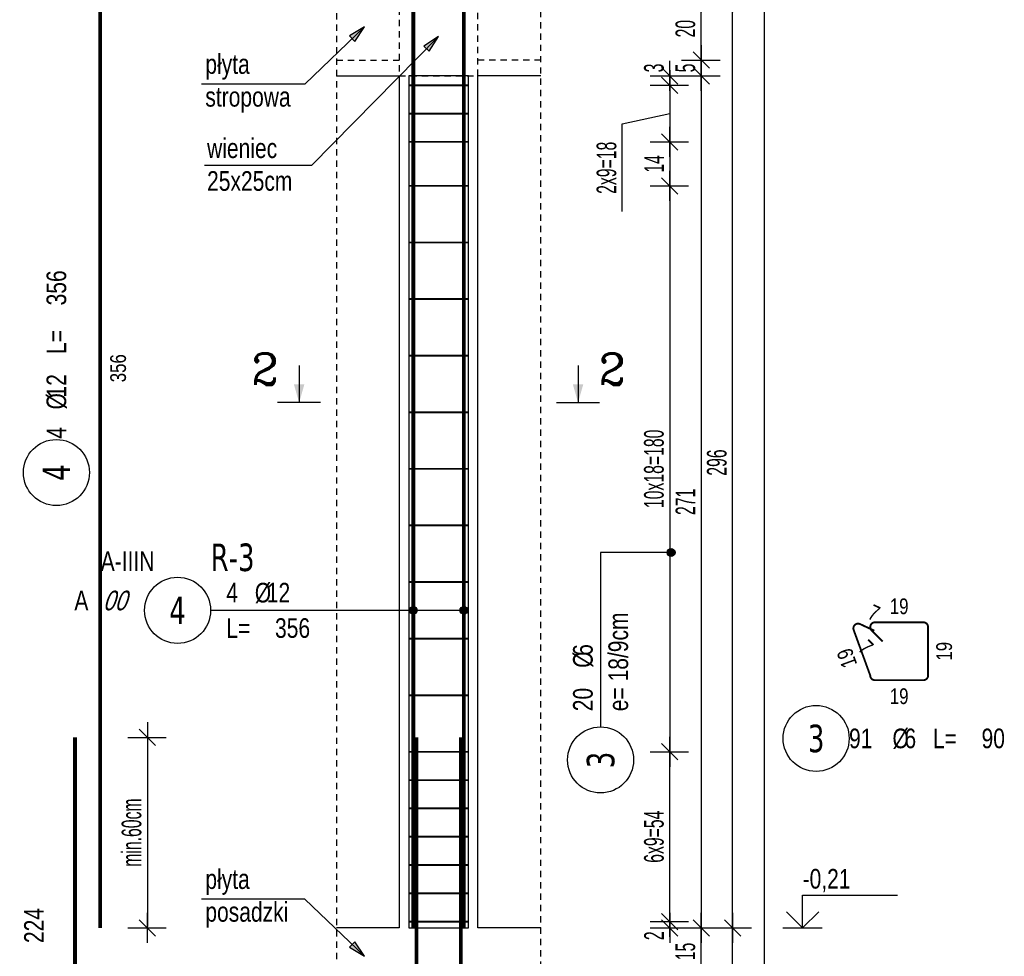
# Model space of a CAD drawing. Header units: millimetres. Extents: x 11988 to 14650, y -1596 to 604.
# Tile 8 of 38: x 12648 to 12961, y -833 to -535. Entities that reach past the tile are written whole.
import ezdxf
from ezdxf.enums import TextEntityAlignment as Align

# ---------------------------------------------------------------- set-up
doc = ezdxf.new("R2010")
doc.units = ezdxf.units.MM
doc.header["$LTSCALE"] = 10
doc.linetypes.add('MP', pattern=[0.36, 0.2, -0.16])
for name, color, linetype in [('BA_txg', 3, 'Continuous'), ('BA_wic', 1, 'Continuous'), ('BA_wis', 2, 'Continuous'), ('BA_wym', 1, 'Continuous'), ('BZ_kot', 7, 'Continuous'), ('BZ_odn', 1, 'Continuous'), ('BZ_opi1', 7, 'Continuous'), ('BZ_opi2', 4, 'Continuous'), ('BZ_opi3', 30, 'Continuous'), ('BZ_opi4', 53, 'Continuous'), ('BZ_P_roz', 11, 'Continuous'), ('BZ_P_wid', 3, 'Continuous'), ('BZ_P_wyc', 134, 'Continuous'), ('BZ_txs', 2, 'Continuous'), ('BZ_wym', 1, 'Continuous')]:
    doc.layers.add(name, color=color, linetype=linetype)
doc.layers.add('BZ_obroz', color=137, linetype='Continuous', plot=False)
doc.layers.add('BZ_pom', color=6, linetype='Continuous', plot=False)
doc.styles.add('BIKTBG', font='tahoma.ttf', dxfattribs={"width": 0.85})
doc.styles.add('BIKTC', font='bikromsw.shx', dxfattribs={"width": 0.85})
doc.styles.add('BIKTS', font='bikromsw.shx', dxfattribs={"width": 0.8})
doc.styles.add('BIKWYM', font='bikromsw.shx', dxfattribs={"width": 0.6})
doc.styles.add('ROMANC', font='ROMANC.SHX')
doc.dimstyles.new('BA_KR_25_cm', dxfattribs={"dimscale": 0.25, "dimtxt": 25, "dimasz": 1.666667, "dimexe": 24, "dimexo": 0, "dimgap": 0, "dimtad": 0, "dimdec": 1, "dimrnd": 0.5, "dimzin": 9, "dimdsep": 46, "dimtxsty": 'BIKWYM', "dimblk": 'WYM-KR', "dimcen": 0, "dimdle": 20, "dimclrd": 256, "dimclre": 256, "dimclrt": 2, "dimadec": 0, "dimazin": 0, "dimtfac": 0.033333, "dimtdec": 1, "dimtmove": 0, "dimatfit": 3, "dimldrblk": 'WYM-KR', "dimfxl": 25, "dimfxlon": 1, "dimtvp": 0.8, "dimtolj": 1, "dimarcsym": 0})
doc.dimstyles.new('BZ_KP_25_cm', dxfattribs={"dimscale": 0.25, "dimtxt": 25, "dimasz": 1.666667, "dimexe": 24, "dimexo": 0, "dimgap": 0, "dimtad": 0, "dimdec": 1, "dimrnd": 0.5, "dimzin": 9, "dimdsep": 46, "dimtxsty": 'BIKWYM', "dimblk": 'WYM-KR', "dimblk1": 'WYM-KP', "dimblk2": 'WYM-KP', "dimsah": 1, "dimcen": 0, "dimdle": 20, "dimclrd": 256, "dimclre": 256, "dimclrt": 7, "dimadec": 0, "dimazin": 0, "dimtfac": 0.033333, "dimtdec": 1, "dimtmove": 0, "dimatfit": 3, "dimldrblk": 'WYM-KP', "dimfxl": 1, "dimtvp": 0.8, "dimtolj": 1, "dimarcsym": 0})
doc.dimstyles.new('BZ_ST_25_cm', dxfattribs={"dimscale": 0.25, "dimtxt": 25, "dimasz": 1.666667, "dimexe": 24, "dimexo": 0, "dimgap": 0, "dimtad": 0, "dimdec": 1, "dimrnd": 0.5, "dimdsep": 46, "dimtxsty": 'BIKWYM', "dimblk": 'WYM-ST', "dimcen": 0, "dimdle": 20, "dimclrd": 256, "dimclre": 256, "dimclrt": 7, "dimadec": 0, "dimazin": 0, "dimtfac": 0.033333, "dimtdec": 1, "dimtix": 1, "dimtmove": 2, "dimatfit": 3, "dimldrblk": 'WYM-ST', "dimfxl": 1, "dimtvp": 0.8, "dimtolj": 1, "dimtzin": 0, "dimarcsym": 0})

# ---------------------------------------------------------------- blocks, each defined once
blk = doc.blocks.new('WYM-ST')
blk.add_hatch(color=256).paths.add_polyline_path([(-13, 2.88), (0, 0), (-13, -2.88)])
blk.add_lwpolyline([(0, 0), (-13, 2.88), (-13, -2.88), (0, 0)])
blk = doc.blocks.new('ST2')
blk.add_line((13.77, 0), (0, 0))
blk.add_solid([(6.84, -1.95), (6.84, 1.95), (0, 0)])
blk = doc.blocks.new('eprzh')
blk.add_line((-47.9, 0), (47.9, 0))
at = {"xscale": 6, "yscale": 6, "zscale": 6, "rotation": 90}
blk.add_blockref('ST2', (0, 0), dxfattribs=at)
at = {"style": 'ROMANC'}
blk.add_attdef('PRZ', text='', height=70, dxfattribs=at).set_placement((76, 39.4), align=Align.CENTER)
blk = doc.blocks.new('WYM-KP')
blk.add_hatch(color=256).paths.add_polyline_path([(3, 0, 1), (-3, 0, 1)])
blk.add_circle((0, 0), 3)
blk = doc.blocks.new('WYM-KR')
at = {"linetype": 'ByBlock'}
blk.add_line((11.52, 0), (-11.52, 0), dxfattribs=at)
at = {"color": 7, "linetype": 'ByBlock'}
blk.add_line((6.24, 6.24), (-6.24, -6.24), dxfattribs=at)
blk = doc.blocks.new('bik_BlkOpPret', base_point=(608.5, -87.83))
at = {"layer": 'BZ_opi1', "style": 'BIKTS', "width": 0.8}
for tag, p in [('SZTUK', (567.31, -85.33)), ('PRZEDR_FI', (581.12, -85.33)), ('PRZEKROJ', (584.93, -85.33)), ('PRZEDR_L', (567.31, -96.58)), ('DLUGOSC', (582.78, -96.58)), ('UWAGA', (567.31, -105.33))]:
    blk.add_attdef(tag, p, '', height=6.25, dxfattribs=at)
at = {"layer": 'BZ_opi2', "style": 'BIKTBG', "width": 0.8}
blk.add_attdef('NUMER', text='', height=8.75, dxfattribs=at).set_placement((551.81, -87.83), align=Align.MIDDLE_CENTER)
at = {"layer": 'BZ_pom', "width": 0.8}
for tag, p, height, style in [('POZYCJA', (562.31, -75.33), 8.75, 'BIKTBG'), ('GATUNEK', (526.97, -75.33), 6.25, 'BIKTS'), ('METODA_L', (520.17, -87.83), 6.25, 'BIKTS'), ('EURO_KOD', (529.45, -87.83), 6.25, 'BIKTS')]:
    blk.add_attdef(tag, p, '', height=height, dxfattribs=dict(at, style=style))
at = {"layer": 'BZ_wym', "width": 0.8}
for tag, p, height, style, flags in [('PRZEDR_NR', (567.31, -114.71), 8.75, 'BIKTBG', 1), ('PRZEDR_SZT', (567.31, -124.08), 6.25, 'BIKTS', 1), ('TYP_PRETA', (567.31, -133.46), 6.25, 'BIKTS', 3), ('EURO_KOD_SEGMENTY', (580.88, -142.83), 6.25, 'BIKTS', 3), ('HAK_1', (567.31, -152.21), 6.25, 'BIKTS', 3), ('HAK_2', (567.31, -161.58), 6.25, 'BIKTS', 3), ('ID', (567.31, -170.96), 6.25, 'BIKTS', 3), ('ID_C', (567.31, -180.33), 6.25, 'BIKTS', 3), ('b_atr_0', (567.31, -189.71), 6.25, 'BIKTS', 3)]:
    blk.add_attdef(tag, p, '', height=height, dxfattribs=dict(at, style=style, flags=flags))
blk = doc.blocks.new('bik_BlkOpPretW', base_point=(917.65, 307.46))
at = {"layer": 'BZ_opi2', "style": 'BIKTBG', "width": 0.8}
blk.add_attdef('NUMER', text='', height=8.75, dxfattribs=at).set_placement((933.15, 307.46), align=Align.MIDDLE_CENTER)
at = {"layer": 'BZ_opi4', "style": 'BIKTS', "width": 0.8}
for tag, p in [('SZTUK', (943.38, 304.33)), ('PRZEDR_FI', (952.43, 304.33)), ('PRZEKROJ', (956.24, 304.33)), ('PRZEDR_L', (970.04, 304.33)), ('DLUGOSC', (985.52, 304.33))]:
    blk.add_attdef(tag, p, '', height=6.25, dxfattribs=at)
at = {"layer": 'BZ_pom', "width": 0.8}
for tag, p, height, style, flags in [('POZYCJA', (943.38, 294.96), 8.75, 'BIKTBG', 3), ('GATUNEK', (943.38, 285.58), 6.25, 'BIKTS', 1), ('METODA_L', (943.38, 266.83), 6.25, 'BIKTS', 3)]:
    blk.add_attdef(tag, p, '', height=height, dxfattribs=dict(at, style=style, flags=flags))
at = {"layer": 'BZ_wym', "width": 0.8}
for tag, p, height, style, flags in [('UWAGA', (943.38, 276.21), 6.25, 'BIKTS', 1), ('TYP_PRETA', (943.38, 257.46), 6.25, 'BIKTS', 3), ('PRZEDR_NR', (943.38, 248.08), 8.75, 'BIKTBG', 1), ('PRZEDR_SZT', (943.38, 238.71), 6.25, 'BIKTS', 1), ('EURO_KOD', (943.38, 229.33), 6.25, 'BIKTS', 3), ('EURO_KOD_SEGMENTY', (956.95, 229.33), 6.25, 'BIKTS', 3), ('HAK_1', (943.38, 219.96), 6.25, 'BIKTS', 3), ('HAK_2', (943.38, 210.58), 6.25, 'BIKTS', 3), ('ID', (943.38, 201.21), 6.25, 'BIKTS', 3), ('ID_C', (943.38, 191.83), 6.25, 'BIKTS', 3), ('b_atr_0', (943.38, 182.46), 6.25, 'BIKTS', 3)]:
    blk.add_attdef(tag, p, '', height=height, dxfattribs=dict(at, style=style, flags=flags))
blk = doc.blocks.new('*D142')
at = {"layer": 'BA_wym', "lineweight": -2}
for p, q in [((12682.55, -763.74), (12694.8, -763.74)), ((12688.8, -764.16), (12688.8, -823.92)), ((12682.55, -824.34), (12694.8, -824.34))]:
    blk.add_line(p, q, dxfattribs=at)
at = {"layer": 'Defpoints', "color": 0}
for p in [(12665.8, -763.74), (12673.8, -824.34), (12688.8, -824.34)]:
    blk.add_point(p, dxfattribs=at)
at = {"layer": 'BA_wym', "lineweight": -2, "xscale": 0.4166666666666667, "yscale": 0.4166666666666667, "zscale": 0.4166666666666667}
for p, rotation in [((12688.8, -763.74), 90), ((12688.8, -824.34), 270)]:
    blk.add_blockref('WYM-KR', p, dxfattribs=dict(at, rotation=rotation))
at = {"layer": 'BA_wym', "color": 2, "insert": (12683.8, -794.04), "char_height": 6.25, "attachment_point": 5, "rotation": 90, "style": 'BIKWYM'}
blk.add_mtext('\\A1;min.60cm', dxfattribs=at)
blk = doc.blocks.new('*D149')
at = {"layer": 'BA_wym', "lineweight": -2}
for p, q in [((12848.67, -822.34), (12860.92, -822.34)), ((12854.92, -821.92), (12854.92, -821.51)), ((12854.92, -822.34), (12854.92, -824.34)), ((12848.67, -824.34), (12860.92, -824.34)), ((12854.92, -824.76), (12854.92, -828.51))]:
    blk.add_line(p, q, dxfattribs=at)
at = {"layer": 'Defpoints', "color": 0}
for p in [(12790.92, -822.34), (12793.92, -824.34), (12854.92, -824.34)]:
    blk.add_point(p, dxfattribs=at)
at = {"layer": 'BA_wym', "lineweight": -2, "xscale": 0.4166666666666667, "yscale": 0.4166666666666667, "zscale": 0.4166666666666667}
for p, rotation in [((12854.92, -822.34), 270), ((12854.92, -824.34), 90)]:
    blk.add_blockref('WYM-KR', p, dxfattribs=dict(at, rotation=rotation))
at = {"layer": 'BA_wym', "color": 2, "insert": (12849.92, -826.84), "char_height": 6.25, "attachment_point": 5, "rotation": 90, "style": 'BIKWYM'}
blk.add_mtext('\\A1;2', dxfattribs=at)
blk = doc.blocks.new('*D150')
at = {"layer": 'BA_wym', "lineweight": -2}
for p, q in [((12848.67, -768.34), (12860.92, -768.34)), ((12854.92, -821.92), (12854.92, -768.76)), ((12848.67, -822.34), (12860.92, -822.34))]:
    blk.add_line(p, q, dxfattribs=at)
at = {"layer": 'Defpoints', "color": 0}
for p in [(12790.92, -768.34), (12854.92, -768.34), (12790.92, -822.34)]:
    blk.add_point(p, dxfattribs=at)
at = {"layer": 'BA_wym', "lineweight": -2, "xscale": 0.4166666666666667, "yscale": 0.4166666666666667, "zscale": 0.4166666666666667}
for p, rotation in [((12854.92, -768.34), 90), ((12854.92, -822.34), 270)]:
    blk.add_blockref('WYM-KR', p, dxfattribs=dict(at, rotation=rotation))
at = {"layer": 'BA_wym', "color": 2, "insert": (12849.92, -795.34), "char_height": 6.25, "attachment_point": 5, "rotation": 90, "style": 'BIKWYM'}
blk.add_mtext('\\A1;6x9=54', dxfattribs=at)
blk = doc.blocks.new('*D151')
at = {"layer": 'BA_wym', "lineweight": -2}
for p, q in [((12848.67, -588.34), (12860.92, -588.34)), ((12854.92, -588.76), (12854.92, -767.92)), ((12848.67, -768.34), (12860.92, -768.34))]:
    blk.add_line(p, q, dxfattribs=at)
at = {"layer": 'Defpoints', "color": 0}
for p in [(12790.92, -588.34), (12790.92, -768.34), (12854.92, -768.34)]:
    blk.add_point(p, dxfattribs=at)
at = {"layer": 'BA_wym', "lineweight": -2, "xscale": 0.4166666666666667, "yscale": 0.4166666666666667, "zscale": 0.4166666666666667}
for p, rotation in [((12854.92, -588.34), 90), ((12854.92, -768.34), 270)]:
    blk.add_blockref('WYM-KR', p, dxfattribs=dict(at, rotation=rotation))
at = {"layer": 'BA_wym', "color": 2, "insert": (12849.92, -678.34), "char_height": 6.25, "attachment_point": 5, "rotation": 90, "style": 'BIKWYM'}
blk.add_mtext('\\A1;10x18=180', dxfattribs=at)
blk = doc.blocks.new('*D152')
at = {"layer": 'BA_wym', "lineweight": -2}
for p, q in [((12848.67, -556.34), (12860.92, -556.34)), ((12854.92, -556.76), (12854.92, -573.92)), ((12839.84, -568.66), (12854.92, -565.34)), ((12839.84, -596.51), (12839.84, -568.66)), ((12848.67, -574.34), (12860.92, -574.34))]:
    blk.add_line(p, q, dxfattribs=at)
at = {"layer": 'Defpoints', "color": 0}
for p in [(12790.92, -556.34), (12790.92, -574.34), (12854.92, -574.34)]:
    blk.add_point(p, dxfattribs=at)
at = {"layer": 'BA_wym', "lineweight": -2, "xscale": 0.4166666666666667, "yscale": 0.4166666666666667, "zscale": 0.4166666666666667}
for p, rotation in [((12854.92, -556.34), 90), ((12854.92, -574.34), 270)]:
    blk.add_blockref('WYM-KR', p, dxfattribs=dict(at, rotation=rotation))
at = {"layer": 'BA_wym', "color": 2, "insert": (12834.84, -582.59), "char_height": 6.25, "attachment_point": 5, "rotation": 90, "style": 'BIKWYM'}
blk.add_mtext('\\A1;2x9=18', dxfattribs=at)
blk = doc.blocks.new('*D153')
at = {"layer": 'BA_wym', "lineweight": -2}
for p, q in [((12854.92, -552.92), (12854.92, -549.17)), ((12848.67, -553.34), (12860.92, -553.34)), ((12854.92, -556.34), (12854.92, -553.34)), ((12848.67, -556.34), (12860.92, -556.34)), ((12854.92, -556.76), (12854.92, -557.17))]:
    blk.add_line(p, q, dxfattribs=at)
at = {"layer": 'Defpoints', "color": 0}
for p in [(12813.92, -553.34), (12854.92, -553.34), (12790.92, -556.34)]:
    blk.add_point(p, dxfattribs=at)
at = {"layer": 'BA_wym', "lineweight": -2, "xscale": 0.4166666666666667, "yscale": 0.4166666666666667, "zscale": 0.4166666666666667}
for p, rotation in [((12854.92, -553.34), 270), ((12854.92, -556.34), 90)]:
    blk.add_blockref('WYM-KR', p, dxfattribs=dict(at, rotation=rotation))
at = {"layer": 'BA_wym', "color": 2, "insert": (12849.92, -550.84), "char_height": 6.25, "attachment_point": 5, "rotation": 90, "style": 'BIKWYM'}
blk.add_mtext('\\A1;3', dxfattribs=at)
blk = doc.blocks.new('bik_BlkOpPretU', base_point=(1570.94, 615.52))
at = {"layer": 'BZ_opi2', "style": 'BIKTBG', "width": 0.8}
blk.add_attdef('NUMER', text='', height=8.75, dxfattribs=at).set_placement((1514.25, 615.52), align=Align.MIDDLE_CENTER)
at = {"layer": 'BZ_opi4', "style": 'BIKTS', "width": 0.8}
for tag, p in [('SZTUK', (1529.75, 618.02)), ('PRZEDR_FI', (1538.8, 618.02)), ('PRZEKROJ', (1542.61, 618.02)), ('PRZEDR_L', (1529.75, 606.77)), ('DLUGOSC', (1545.23, 606.77)), ('UWAGA', (1529.75, 598.02))]:
    blk.add_attdef(tag, p, '', height=6.25, dxfattribs=at)
at = {"layer": 'BZ_pom', "width": 0.8}
for tag, p, height, style in [('POZYCJA', (1524.75, 628.02), 8.75, 'BIKTBG'), ('GATUNEK', (1483.8, 628.02), 6.25, 'BIKTS'), ('METODA_L', (1489.99, 615.52), 6.25, 'BIKTS')]:
    blk.add_attdef(tag, p, '', height=height, dxfattribs=dict(at, style=style))
at = {"layer": 'BZ_wym', "width": 0.8}
for tag, p, height, style, flags in [('PRZEDR_NR', (1529.75, 588.65), 8.75, 'BIKTBG', 1), ('PRZEDR_SZT', (1529.75, 579.27), 6.25, 'BIKTS', 1), ('TYP_PRETA', (1529.75, 569.9), 6.25, 'BIKTS', 3), ('EURO_KOD', (1529.75, 560.52), 6.25, 'BIKTS', 3), ('EURO_KOD_SEGMENTY', (1544.75, 560.52), 6.25, 'BIKTS', 3), ('HAK_1', (1529.75, 551.15), 6.25, 'BIKTS', 3), ('HAK_2', (1529.75, 541.77), 6.25, 'BIKTS', 3), ('ID', (1529.75, 532.4), 6.25, 'BIKTS', 3), ('ID_C', (1529.75, 523.02), 6.25, 'BIKTS', 3), ('b_atr_0', (1529.75, 513.65), 6.25, 'BIKTS', 3)]:
    blk.add_attdef(tag, p, '', height=height, dxfattribs=dict(at, style=style, flags=flags))
blk = doc.blocks.new('*D171')
at = {"layer": 'BA_wym', "lineweight": -2}
for p, q in [((12858.67, -824.34), (12870.92, -824.34)), ((12864.92, -838.92), (12864.92, -824.76)), ((12858.67, -839.34), (12870.92, -839.34))]:
    blk.add_line(p, q, dxfattribs=at)
at = {"layer": 'Defpoints', "color": 0}
for p in [(12813.92, -824.34), (12864.92, -824.34), (12813.92, -839.34)]:
    blk.add_point(p, dxfattribs=at)
at = {"layer": 'BA_wym', "lineweight": -2, "xscale": 0.4166666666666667, "yscale": 0.4166666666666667, "zscale": 0.4166666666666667}
for p, rotation in [((12864.92, -824.34), 90), ((12864.92, -839.34), 270)]:
    blk.add_blockref('WYM-KR', p, dxfattribs=dict(at, rotation=rotation))
at = {"layer": 'BA_wym', "color": 2, "insert": (12859.92, -831.84), "char_height": 6.25, "attachment_point": 5, "rotation": 90, "style": 'BIKWYM'}
blk.add_mtext('\\A1;15', dxfattribs=at)
blk = doc.blocks.new('*D172')
at = {"layer": 'BA_wym', "lineweight": -2}
for p, q in [((12858.67, -553.34), (12870.92, -553.34)), ((12864.92, -553.76), (12864.92, -823.92)), ((12858.67, -824.34), (12870.92, -824.34))]:
    blk.add_line(p, q, dxfattribs=at)
at = {"layer": 'Defpoints', "color": 0}
for p in [(12813.92, -553.34), (12813.92, -824.34), (12864.92, -824.34)]:
    blk.add_point(p, dxfattribs=at)
at = {"layer": 'BA_wym', "lineweight": -2, "xscale": 0.4166666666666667, "yscale": 0.4166666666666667, "zscale": 0.4166666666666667}
for p, rotation in [((12864.92, -553.34), 90), ((12864.92, -824.34), 270)]:
    blk.add_blockref('WYM-KR', p, dxfattribs=dict(at, rotation=rotation))
at = {"layer": 'BA_wym', "color": 2, "insert": (12859.92, -688.84), "char_height": 6.25, "attachment_point": 5, "rotation": 90, "style": 'BIKWYM'}
blk.add_mtext('\\A1;271', dxfattribs=at)
blk = doc.blocks.new('*D173')
at = {"layer": 'BA_wym', "lineweight": -2}
for p, q in [((12858.67, -548.34), (12870.92, -548.34)), ((12864.92, -548.76), (12864.92, -552.92)), ((12858.67, -553.34), (12870.92, -553.34))]:
    blk.add_line(p, q, dxfattribs=at)
at = {"layer": 'Defpoints', "color": 0}
for p in [(12813.92, -548.34), (12813.92, -553.34), (12864.92, -553.34)]:
    blk.add_point(p, dxfattribs=at)
at = {"layer": 'BA_wym', "lineweight": -2, "xscale": 0.4166666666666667, "yscale": 0.4166666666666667, "zscale": 0.4166666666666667}
for p, rotation in [((12864.92, -548.34), 90), ((12864.92, -553.34), 270)]:
    blk.add_blockref('WYM-KR', p, dxfattribs=dict(at, rotation=rotation))
at = {"layer": 'BA_wym', "color": 2, "insert": (12859.92, -550.84), "char_height": 6.25, "attachment_point": 5, "rotation": 90, "style": 'BIKWYM'}
blk.add_mtext('\\A1;5', dxfattribs=at)
blk = doc.blocks.new('*D174')
at = {"layer": 'BA_wym', "lineweight": -2}
for p, q in [((12858.67, -528.34), (12870.92, -528.34)), ((12864.92, -547.92), (12864.92, -528.76)), ((12858.67, -548.34), (12870.92, -548.34))]:
    blk.add_line(p, q, dxfattribs=at)
at = {"layer": 'Defpoints', "color": 0}
for p in [(12813.92, -528.34), (12864.92, -528.34), (12813.92, -548.34)]:
    blk.add_point(p, dxfattribs=at)
at = {"layer": 'BA_wym', "lineweight": -2, "xscale": 0.4166666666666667, "yscale": 0.4166666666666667, "zscale": 0.4166666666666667}
for p, rotation in [((12864.92, -528.34), 90), ((12864.92, -548.34), 270)]:
    blk.add_blockref('WYM-KR', p, dxfattribs=dict(at, rotation=rotation))
at = {"layer": 'BA_wym', "color": 2, "insert": (12859.92, -538.34), "char_height": 6.25, "attachment_point": 5, "rotation": 90, "style": 'BIKWYM'}
blk.add_mtext('\\A1;20', dxfattribs=at)
blk = doc.blocks.new('*D185')
at = {"layer": 'BA_wym', "lineweight": -2}
for p, q in [((12868.67, -824.34), (12880.92, -824.34)), ((12874.92, -907.92), (12874.92, -824.76)), ((12868.67, -908.34), (12880.92, -908.34))]:
    blk.add_line(p, q, dxfattribs=at)
at = {"layer": 'Defpoints', "color": 0}
for p in [(12813.92, -824.34), (12874.92, -824.34), (12813.92, -908.34)]:
    blk.add_point(p, dxfattribs=at)
at = {"layer": 'BA_wym', "lineweight": -2, "xscale": 0.4166666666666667, "yscale": 0.4166666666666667, "zscale": 0.4166666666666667}
for p, rotation in [((12874.92, -824.34), 90), ((12874.92, -908.34), 270)]:
    blk.add_blockref('WYM-KR', p, dxfattribs=dict(at, rotation=rotation))
at = {"layer": 'BA_wym', "color": 2, "insert": (12869.92, -866.34), "char_height": 6.25, "attachment_point": 5, "rotation": 90, "style": 'BIKWYM'}
blk.add_mtext('\\A1;84', dxfattribs=at)
blk = doc.blocks.new('*D186')
at = {"layer": 'BA_wym', "lineweight": -2}
for p, q in [((12868.67, -528.34), (12880.92, -528.34)), ((12874.92, -823.92), (12874.92, -528.76)), ((12868.67, -824.34), (12880.92, -824.34))]:
    blk.add_line(p, q, dxfattribs=at)
at = {"layer": 'Defpoints', "color": 0}
for p in [(12813.92, -528.34), (12874.92, -528.34), (12813.92, -824.34)]:
    blk.add_point(p, dxfattribs=at)
at = {"layer": 'BA_wym', "lineweight": -2, "xscale": 0.4166666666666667, "yscale": 0.4166666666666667, "zscale": 0.4166666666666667}
for p, rotation in [((12874.92, -528.34), 90), ((12874.92, -824.34), 270)]:
    blk.add_blockref('WYM-KR', p, dxfattribs=dict(at, rotation=rotation))
at = {"layer": 'BA_wym', "color": 2, "insert": (12869.92, -676.34), "char_height": 6.25, "attachment_point": 5, "rotation": 90, "style": 'BIKWYM'}
blk.add_mtext('\\A1;296', dxfattribs=at)
blk = doc.blocks.new('*D190')
at = {"layer": 'BA_wym', "lineweight": -2}
for p, q in [((12878.67, 470.66), (12890.92, 470.66)), ((12884.92, 470.24), (12884.92, -947.92)), ((12878.67, -948.34), (12890.92, -948.34))]:
    blk.add_line(p, q, dxfattribs=at)
at = {"layer": 'Defpoints', "color": 0}
for p in [(12813.92, 470.66), (12813.92, -948.34), (12884.92, -948.34)]:
    blk.add_point(p, dxfattribs=at)
at = {"layer": 'BA_wym', "lineweight": -2, "xscale": 0.4166666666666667, "yscale": 0.4166666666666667, "zscale": 0.4166666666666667}
for p, rotation in [((12884.92, 470.66), 90), ((12884.92, -948.34), 270)]:
    blk.add_blockref('WYM-KR', p, dxfattribs=dict(at, rotation=rotation))
at = {"layer": 'BA_wym', "color": 2, "insert": (12879.92, -238.84), "char_height": 6.25, "attachment_point": 5, "rotation": 90, "style": 'BIKWYM'}
blk.add_mtext('\\A1;1419', dxfattribs=at)
blk = doc.blocks.new('*U29')
for p, q in [((0, 4.17), (12.08, 4.17)), ((0, 0), (0, 4.17))]:
    blk.add_line(p, q)
at = {"color": 1}
blk.add_line((-2.5, 0), (2.5, 0), dxfattribs=at)
blk.add_lwpolyline([(-2.06, 2.06), (0, 0), (2.06, 2.06)])
at = {"style": 'BIKTS', "width": 0.8}
blk.add_attdef('POZIOM', text='', height=2.5, dxfattribs=at).set_placement((0, 6.25), align=Align.MIDDLE_LEFT)
blk = doc.blocks.new('*D194')
at = {"layer": 'BA_wym', "lineweight": -2}
for p, q in [((12848.67, -574.34), (12860.92, -574.34)), ((12854.92, -574.76), (12854.92, -587.92)), ((12848.67, -588.34), (12860.92, -588.34))]:
    blk.add_line(p, q, dxfattribs=at)
at = {"layer": 'Defpoints', "color": 0}
for p in [(12790.92, -574.34), (12790.92, -588.34), (12854.92, -588.34)]:
    blk.add_point(p, dxfattribs=at)
at = {"layer": 'BA_wym', "lineweight": -2, "xscale": 0.4166666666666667, "yscale": 0.4166666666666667, "zscale": 0.4166666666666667}
for p, rotation in [((12854.92, -574.34), 90), ((12854.92, -588.34), 270)]:
    blk.add_blockref('WYM-KR', p, dxfattribs=dict(at, rotation=rotation))
at = {"layer": 'BA_wym', "color": 2, "insert": (12849.92, -581.34), "char_height": 6.25, "attachment_point": 5, "rotation": 90, "style": 'BIKWYM'}
blk.add_mtext('\\A1;14', dxfattribs=at)

msp = doc.modelspace()

# ---------------------------------------------------------------- linework, layer by layer
at = {"layer": 'BA_wic', "linetype": 'MP'}
for points in [[(12748.92, 478.16), (12748.92, -955.84)], [(12813.92, -955.84), (12813.92, 478.16)], [(12768.92, -528.34), (12768.92, -553.34), (12793.92, -553.34), (12793.92, -528.34), (12768.92, -528.34)], [(12748.92, -548.34), (12768.92, -548.34)], [(12813.92, -548.34), (12793.92, -548.34)]]:
    msp.add_lwpolyline(points, dxfattribs=at)
at = {"layer": 'BA_wis'}
for points in [[(12748.92, -553.34), (12768.92, -553.34)], [(12768.92, -553.34), (12768.92, -824.34)], [(12793.92, -824.34), (12793.92, -553.34)], [(12813.92, -553.34), (12793.92, -553.34)], [(12768.92, -824.34), (12748.92, -824.34)], [(12813.92, -824.34), (12793.92, -824.34)]]:
    msp.add_lwpolyline(points, dxfattribs=at)
at = {"layer": 'BZ_obroz'}
msp.add_lwpolyline([(12771.92, -824.34), (12790.92, -824.34), (12790.92, -553.34), (12771.92, -553.34)], close=True, dxfattribs=at)
at = {"layer": 'BZ_odn', "color": 252}
for centre in [(12659.87, -679.51), (12901.48, -764.08), (12832.92, -770.93)]:
    msp.add_circle(centre, 10.5, dxfattribs=at)
at = {"layer": 'BZ_odn'}
msp.add_circle((12698.42, -723.34), 10.5, dxfattribs=at)
at = {"layer": 'BZ_P_roz', "const_width": 0.6}
for points in [[(12771.92, -556.34), (12790.92, -556.34)], [(12771.92, -565.34), (12790.92, -565.34)], [(12771.92, -574.34), (12790.92, -574.34)], [(12771.92, -588.34), (12790.92, -588.34)], [(12771.92, -606.34), (12790.92, -606.34)], [(12771.92, -624.34), (12790.92, -624.34)], [(12771.92, -642.34), (12790.92, -642.34)], [(12771.92, -660.34), (12790.92, -660.34)], [(12771.92, -678.34), (12790.92, -678.34)], [(12771.92, -696.34), (12790.92, -696.34)], [(12771.92, -714.34), (12790.92, -714.34)], [(12771.92, -732.34), (12790.92, -732.34)], [(12771.92, -750.34), (12790.92, -750.34)], [(12771.92, -768.34), (12790.92, -768.34)], [(12771.92, -777.34), (12790.92, -777.34)], [(12771.92, -786.34), (12790.92, -786.34)], [(12771.92, -795.34), (12790.92, -795.34)], [(12771.92, -804.34), (12790.92, -804.34)], [(12771.92, -813.34), (12790.92, -813.34)], [(12771.92, -822.34), (12790.92, -822.34)]]:
    msp.add_lwpolyline(points, dxfattribs=at)
at = {"layer": 'BZ_P_wid', "const_width": 1.2}
for points in [[(12773.38, -468.34), (12773.38, -824.34)], [(12789.46, -468.34), (12789.46, -824.34)]]:
    msp.add_lwpolyline(points, dxfattribs=at)
for points in [[(12788.46, -763.74), (12788.46, -937.14, -0.414214), (12784.86, -940.74), (12743.46, -940.74)], [(12774.38, -763.74), (12774.38, -937.14, 0.414214), (12777.98, -940.74), (12819.38, -940.74)]]:
    msp.add_lwpolyline(points, format="xyb", dxfattribs=at)
at = {"layer": 'BZ_P_wyc', "linetype": 'Continuous', "const_width": 1.2}
msp.add_lwpolyline([(12673.8, -468.34), (12673.8, -824.34)], dxfattribs=at)
at = {"layer": 'BZ_P_wyc', "linetype": 'Continuous'}
for points, const_width in [([(12919.99, -729.82), (12915.45, -727.71, 0.668179), (12913.41, -729.58), (12918.68, -744.05, 0.414214), (12920.18, -745.55), (12935.58, -745.55, 0.414214), (12937.08, -744.05), (12937.08, -728.65, 0.414214), (12935.58, -727.15), (12920.18, -727.15, 0.668179), (12919.12, -729.72), (12922.65, -733.25)], 0.6), ([(12665.8, -763.74), (12665.8, -937.14, 0.414214), (12669.4, -940.74), (12710.8, -940.74)], 1.2)]:
    msp.add_lwpolyline(points, format="xyb", dxfattribs=dict(at, const_width=const_width))

# ---------------------------------------------------------------- block references
ref = msp.add_blockref('bik_BlkOpPretW', (12659.87, -695.01), dxfattribs=dict(rotation=90))
ref.add_attrib('NUMER', '4', dxfattribs={"layer": 'BZ_opi2', "height": 8.75, "rotation": 90, "style": 'BIKTBG', "width": 0.8}).set_placement((12659.87, -679.51), align=Align.MIDDLE_CENTER)
ref.add_attrib('SZTUK', '4', (12662.99, -668.74), dxfattribs={"layer": 'BZ_opi4', "height": 6.25, "rotation": 90, "style": 'BIKTS', "width": 0.8})
ref.add_attrib('PRZEKROJ', '12', (12662.99, -655.65), dxfattribs={"layer": 'BZ_opi4', "height": 6.25, "rotation": 90, "style": 'BIKTS', "width": 0.8})
ref.add_attrib('DLUGOSC', '356', (12662.99, -626.36), dxfattribs={"layer": 'BZ_opi4', "height": 6.25, "rotation": 90, "style": 'BIKTS', "width": 0.8})
ref.add_attrib('PRZEDR_FI', '%%c', (12662.99, -659.46), dxfattribs={"layer": 'BZ_opi4', "height": 6.25, "rotation": 90, "style": 'BIKTS', "width": 0.8})
ref.add_attrib('PRZEDR_L', 'L=', (12662.99, -641.84), dxfattribs={"layer": 'BZ_opi4', "height": 6.25, "rotation": 90, "style": 'BIKTS', "width": 0.8})
ref = msp.add_blockref('bik_BlkOpPret', (12752.73, -723.34))
ref.add_attrib('NUMER', '4', dxfattribs={"layer": 'BZ_opi2', "height": 8.75, "style": 'BIKTBG', "width": 0.8}).set_placement((12698.42, -723.34), align=Align.MIDDLE_CENTER)
ref.add_attrib('POZYCJA', 'R-3', (12708.92, -710.84), dxfattribs={"layer": 'BZ_pom', "height": 8.75, "style": 'BIKTBG', "width": 0.8})
ref.add_attrib('SZTUK', '4', (12713.92, -720.84), dxfattribs={"layer": 'BZ_opi1', "height": 6.25, "style": 'BIKTS', "width": 0.8})
ref.add_attrib('GATUNEK', 'A-IIIN', (12673.97, -710.84), dxfattribs={"layer": 'BZ_pom', "height": 6.25, "style": 'BIKTS', "width": 0.8})
ref.add_attrib('PRZEKROJ', '12', (12726.78, -720.84), dxfattribs={"layer": 'BZ_opi1', "height": 6.25, "style": 'BIKTS', "width": 0.8})
ref.add_attrib('DLUGOSC', '356', (12729.4, -732.09), dxfattribs={"layer": 'BZ_opi1', "height": 6.25, "style": 'BIKTS', "width": 0.8})
ref.add_attrib('METODA_L', 'A', (12665.59, -723.34), dxfattribs={"layer": 'BZ_pom', "height": 6.25, "style": 'BIKTS', "width": 0.8})
ref.add_attrib('PRZEDR_FI', '%%c', (12722.97, -720.84), dxfattribs={"layer": 'BZ_opi1', "height": 6.25, "style": 'BIKTS', "width": 0.8})
ref.add_attrib('PRZEDR_L', 'L=', (12713.92, -732.09), dxfattribs={"layer": 'BZ_opi1', "height": 6.25, "style": 'BIKTS', "width": 0.8})
ref.add_attrib('EURO_KOD', '00', (12674.63, -723.34), dxfattribs={"layer": 'BZ_pom', "height": 6.25, "style": 'BIKTS', "oblique": 18, "width": 0.8})
ref = msp.add_blockref('bik_BlkOpPretU', (12832.92, -704.95), dxfattribs=dict(rotation=90))
ref.add_attrib('NUMER', '3', dxfattribs={"layer": 'BZ_opi2', "height": 8.75, "rotation": 90, "style": 'BIKTBG', "width": 0.8}).set_placement((12832.92, -770.93), align=Align.MIDDLE_CENTER)
ref.add_attrib('SZTUK', '20', (12830.42, -755.43), dxfattribs={"layer": 'BZ_opi4', "height": 6.25, "rotation": 90, "style": 'BIKTS', "width": 0.8})
ref.add_attrib('PRZEKROJ', '6', (12830.42, -737.81), dxfattribs={"layer": 'BZ_opi4', "height": 6.25, "rotation": 90, "style": 'BIKTS', "width": 0.8})
ref.add_attrib('UWAGA', 'e= 18/9cm', (12841.67, -755.43), dxfattribs={"layer": 'BZ_opi4', "height": 6.25, "rotation": 90, "style": 'BIKTS', "width": 0.8})
ref.add_attrib('PRZEDR_FI', '%%c', (12830.42, -741.62), dxfattribs={"layer": 'BZ_opi4', "height": 6.25, "rotation": 90, "style": 'BIKTS', "width": 0.8})
ref = msp.add_blockref('bik_BlkOpPretW', (12885.98, -764.08))
ref.add_attrib('NUMER', '3', dxfattribs={"layer": 'BZ_opi2', "height": 8.75, "style": 'BIKTBG', "width": 0.8}).set_placement((12901.48, -764.08), align=Align.MIDDLE_CENTER)
ref.add_attrib('SZTUK', '91', (12911.94, -767.2), dxfattribs={"layer": 'BZ_opi4', "height": 6.25, "style": 'BIKTS', "width": 0.8})
ref.add_attrib('PRZEKROJ', '6', (12929.56, -767.2), dxfattribs={"layer": 'BZ_opi4', "height": 6.25, "style": 'BIKTS', "width": 0.8})
ref.add_attrib('DLUGOSC', '90', (12954.08, -767.2), dxfattribs={"layer": 'BZ_opi4', "height": 6.25, "style": 'BIKTS', "width": 0.8})
ref.add_attrib('PRZEDR_FI', '%%c', (12925.75, -767.2), dxfattribs={"layer": 'BZ_opi4', "height": 6.25, "style": 'BIKTS', "width": 0.8})
ref.add_attrib('PRZEDR_L', 'L=', (12938.6, -767.2), dxfattribs={"layer": 'BZ_opi4', "height": 6.25, "style": 'BIKTS', "width": 0.8})
ref = msp.add_blockref('bik_BlkOpPretW', (12652.73, -897.62), dxfattribs=dict(rotation=90))
ref.add_attrib('NUMER', '2', dxfattribs={"layer": 'BZ_opi2', "height": 8.75, "rotation": 90, "style": 'BIKTBG', "width": 0.8}).set_placement((12652.73, -882.12), align=Align.MIDDLE_CENTER)
ref.add_attrib('SZTUK', '4', (12655.86, -871.54), dxfattribs={"layer": 'BZ_opi4', "height": 6.25, "rotation": 90, "style": 'BIKTS', "width": 0.8})
ref.add_attrib('PRZEKROJ', '12', (12655.86, -858.45), dxfattribs={"layer": 'BZ_opi4', "height": 6.25, "rotation": 90, "style": 'BIKTS', "width": 0.8})
ref.add_attrib('DLUGOSC', '224', (12655.86, -829.16), dxfattribs={"layer": 'BZ_opi4', "height": 6.25, "rotation": 90, "style": 'BIKTS', "width": 0.8})
ref.add_attrib('PRZEDR_FI', '%%c', (12655.86, -862.25), dxfattribs={"layer": 'BZ_opi4', "height": 6.25, "rotation": 90, "style": 'BIKTS', "width": 0.8})
ref.add_attrib('PRZEDR_L', 'L=', (12655.86, -844.64), dxfattribs={"layer": 'BZ_opi4', "height": 6.25, "rotation": 90, "style": 'BIKTS', "width": 0.8})
at = {"layer": 'BA_txg'}
ref = msp.add_blockref('eprzh', (12737.07, -657.29), dxfattribs=dict(at, xscale=-0.142857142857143, yscale=0.1428571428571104, zscale=0.142857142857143))
ref.add_attrib('PRZ', '2', dxfattribs={"layer": '0', "height": 10, "style": 'ROMANC'}).set_placement((12726.22, -651.65), align=Align.CENTER)
at = {"layer": 'BA_txg', "xscale": 0.142857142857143, "yscale": 0.142857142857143, "zscale": 0.142857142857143}
msp.add_blockref('eprzh', (12825.77, -657.29), dxfattribs=at).add_auto_attribs({'PRZ': '2'})
at = {"layer": 'BZ_kot', "xscale": 2.5, "yscale": 2.5, "zscale": 2.5}
msp.add_blockref('*U29', (12897.17, -824.34), dxfattribs=at).add_auto_attribs({'POZIOM': '-0,21'})

# ---------------------------------------------------------------- texts
at = {"layer": 'BZ_opi3', "style": 'BIKTC', "width": 0.8}
for s, rotation, p in [('356', 90.0002, (12679.5, -646.34)), ('19', 359.9998, (12927.88, -722.05)), ('7', 334.9998, (12919.88, -724.15)), ('7', 315, (12917.28, -735.09)), ('19', 109.9998, (12911.25, -738.56)), ('19', 90, (12942.18, -736.35))]:
    msp.add_text(s, height=5, rotation=rotation, dxfattribs=at).set_placement(p, align=Align.MIDDLE_CENTER)
msp.add_text('19', height=5, dxfattribs=at).set_placement((12927.88, -750.65), align=Align.MIDDLE_CENTER)
at = {"layer": 'BZ_txs', "char_height": 6.25, "width": 113.0116, "attachment_point": 1, "style": 'BIKTS'}
for s, insert in [('płyta\\Pstropowa', (12707.24, -546.46)), ('wieniec\\P25x25cm', (12707.79, -573.24)), ('płyta\\Pposadzki', (12707.24, -805.7))]:
    msp.add_mtext(s, dxfattribs=dict(at, insert=insert))

# ---------------------------------------------------------------- dimensions: what is measured, and where the dimension line sits
at = {"layer": 'BA_wym'}
for base, p1, p2, override, picture, middle in [((12884.92, -948.34), (12813.92, 470.66), (12813.92, -948.34), {"dimrnd": 1, "dimblk": 'WYM-KR', "dimatfit": 1}, '*D190', (12879.92, -238.84)), ((12864.92, -528.34), (12813.92, -548.34), (12813.92, -528.34), {"dimatfit": 1}, '*D174', (12859.92, -538.34)), ((12874.92, -528.34), (12813.92, -824.34), (12813.92, -528.34), {"dimrnd": 1, "dimblk": 'WYM-KR', "dimatfit": 1}, '*D186', (12869.92, -676.34)), ((12864.92, -553.34), (12813.92, -548.34), (12813.92, -553.34), {"dimatfit": 1}, '*D173', (12859.92, -550.84)), ((12864.92, -824.34), (12813.92, -553.34), (12813.92, -824.34), {"dimrnd": 1, "dimatfit": 1}, '*D172', (12859.92, -688.84)), ((12854.92, -824.34), (12790.92, -822.34), (12793.92, -824.34), {"dimatfit": 1}, '*D149', (12849.92, -826.84)), ((12864.92, -824.34), (12813.92, -839.34), (12813.92, -824.34), {"dimatfit": 1}, '*D171', (12859.92, -831.84)), ((12874.92, -824.34), (12813.92, -908.34), (12813.92, -824.34), {"dimatfit": 1}, '*D185', (12869.92, -866.34))]:
    dim = msp.add_linear_dim(base=base, p1=p1, p2=p2, angle=90, dimstyle='BA_KR_25_cm', override=override, dxfattribs=at)
    dim.commit()
    dim.dimension.update_dxf_attribs({"geometry": picture, "text_midpoint": middle})
for base, p1, p2, override, picture, middle in [((12854.92, -553.34), (12790.92, -556.34), (12813.92, -553.34), {"dimrnd": 1, "dimatfit": 1}, '*D153', (12854.92, -550.84)), ((12854.92, -588.34), (12790.92, -574.34), (12790.92, -588.34), {"dimtxsty": 'BIKWYM', "dimatfit": 1}, '*D194', (12854.92, -581.34))]:
    dim = msp.add_linear_dim(base=base, p1=p1, p2=p2, angle=90, dimstyle='BA_KR_25_cm', override=override, dxfattribs=at)
    dim.commit()
    dim.dimension.update_dxf_attribs({"geometry": picture, "text_midpoint": middle, "dimtype": 160})
dim = msp.add_linear_dim(base=(12854.92, -574.34), p1=(12790.92, -556.34), p2=(12790.92, -574.34), angle=90, text='2x9=18', dimstyle='BA_KR_25_cm', override={"dimtxsty": 'BIKWYM', "dimtmove": 1, "dimatfit": 1}, dxfattribs=at)
dim.commit()
dim.dimension.update_dxf_attribs({"geometry": '*D152', "text_midpoint": (12839.84, -568.66), "dimtype": 160})
for base, p1, p2, text, picture, middle in [((12854.92, -768.34), (12790.92, -588.34), (12790.92, -768.34), '10x18=<>', '*D151', (12849.92, -678.34)), ((12688.8, -824.34), (12665.8, -763.74), (12673.8, -824.34), 'min.60cm', '*D142', (12683.8, -794.04)), ((12854.92, -768.34), (12790.92, -822.34), (12790.92, -768.34), '6x9=<>', '*D150', (12849.92, -795.34))]:
    dim = msp.add_linear_dim(base=base, p1=p1, p2=p2, angle=90, text=text, dimstyle='BA_KR_25_cm', override={"dimtxsty": 'BIKWYM', "dimatfit": 1}, dxfattribs=at)
    dim.commit()
    dim.dimension.update_dxf_attribs({"geometry": picture, "text_midpoint": middle})

# ---------------------------------------------------------------- leaders
at = {"layer": 'BZ_odn'}
for points, dimstyle in [([(12757.81, -537.76), (12738.92, -555.95), (12706.03, -555.95)], 'BZ_ST_25_cm'), ([(12781.42, -540.84), (12741.02, -581.81), (12707, -581.81)], 'BZ_ST_25_cm'), ([(12773.38, -723.34), (12748.92, -723.34), (12708.92, -723.34)], 'BZ_KP_25_cm'), ([(12789.46, -723.34), (12748.92, -723.34), (12708.92, -723.34)], 'BZ_KP_25_cm'), ([(12757.81, -833.37), (12738.92, -815.19), (12706.03, -815.19)], 'BZ_ST_25_cm')]:
    msp.add_leader(points, dimstyle=dimstyle, dxfattribs=at)
at = {"layer": 'BZ_odn', "color": 252}
msp.add_leader([(12855.35, -704.95), (12832.92, -704.95), (12832.92, -760.43)], dimstyle='BZ_KP_25_cm', override={"dimclrd": 252}, dxfattribs=at)

doc.saveas('drawing.dxf')
